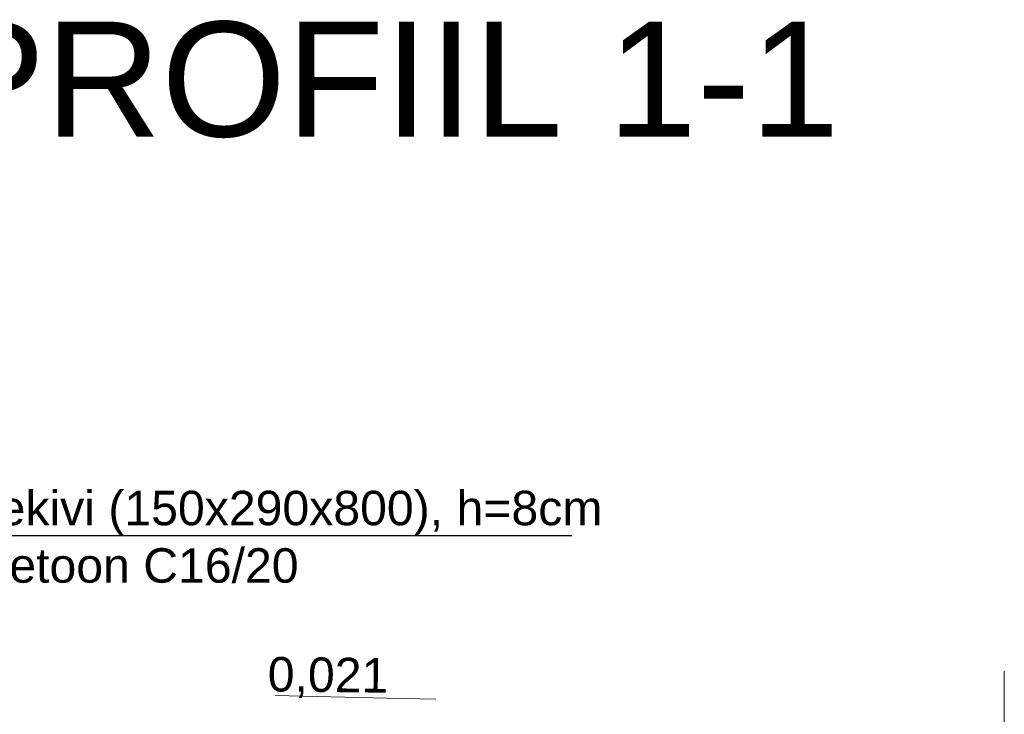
# Model space of a CAD drawing. Header units: metres. Extents: x 561538 to 562530, y 6580867 to 6581188.
# Tile 76 of 78: x 562509.14 to 562513.42, y 6580884.53 to 6580887.55. Entities that reach past the tile are written whole.
import ezdxf

# ---------------------------------------------------------------- set-up
doc = ezdxf.new("R2010")
doc.units = ezdxf.units.M
for name, color, linetype, lineweight in [('KLM_lõige', 7, 'Continuous', 9), ('VM-ristloige', 7, 'Continuous', 9), ('VV_xref', 7, 'Continuous', 9)]:
    doc.layers.add(name, color=color, linetype=linetype, lineweight=lineweight)
doc.styles.add('anon', font='arial.ttf')
doc.styles.add('SWISL_Kprojekt', font='swissl.ttf')

msp = doc.modelspace()

# ---------------------------------------------------------------- linework, layer by layer
at = {"layer": 'KLM_lõige'}
for p, q in [((562510.7354, 6580884.6007), (562510.2505, 6580884.6126)), ((562510.948, 6580884.5954), (562510.7354, 6580884.6007))]:
    msp.add_line(p, q, dxfattribs=at)
at = {"layer": 'VM-ristloige', "linetype": 'ByBlock', "lineweight": -2}
msp.add_lwpolyline([(562507.9801, 6580885.3087), (562511.5398, 6580885.3087)], dxfattribs=at)
at = {"layer": 'VV_xref', "linetype": 'Continuous', "lineweight": 9}
msp.add_line((562513.4211, 6580884.7182), (562513.4211, 6580883.3262), dxfattribs=at)

# ---------------------------------------------------------------- texts
at = {"layer": 'KLM_lõige', "style": 'SWISL_Kprojekt'}
msp.add_text('RISTPROFIIL 1-1', height=0.5, dxfattribs=at).set_placement((562507.1934, 6580887.0448))
msp.add_text('0,021', height=0.15, rotation=359.3368, dxfattribs=at).set_placement((562510.2169, 6580884.6302))
at = {"layer": 'VM-ristloige', "lineweight": 9, "insert": (562508.0801, 6580885.5031), "char_height": 0.15, "width": 3.643373, "attachment_point": 1, "style": 'anon'}
msp.add_mtext('{\\fSwis721 Lt BT|b0|i0|c0|p34;Betoonä\\fSwis721 Lt BT|b0|i0|c186|p34;ärekivi\\fSwis721 Lt BT|b0|i0|c0|p34; (150x290x800), \\fSwis721 Lt BT|b0|i0|c186|p34;h=\\fSwis721 Lt BT|b0|i0|c0|p34;8\\fSwis721 Lt BT|b0|i0|c186|p34;cm\\fSwis721 Lt BT|b0|i0|c0|p34; \\Ppaigaldusbetoon C16/20}', dxfattribs=at)

doc.saveas('drawing.dxf')
